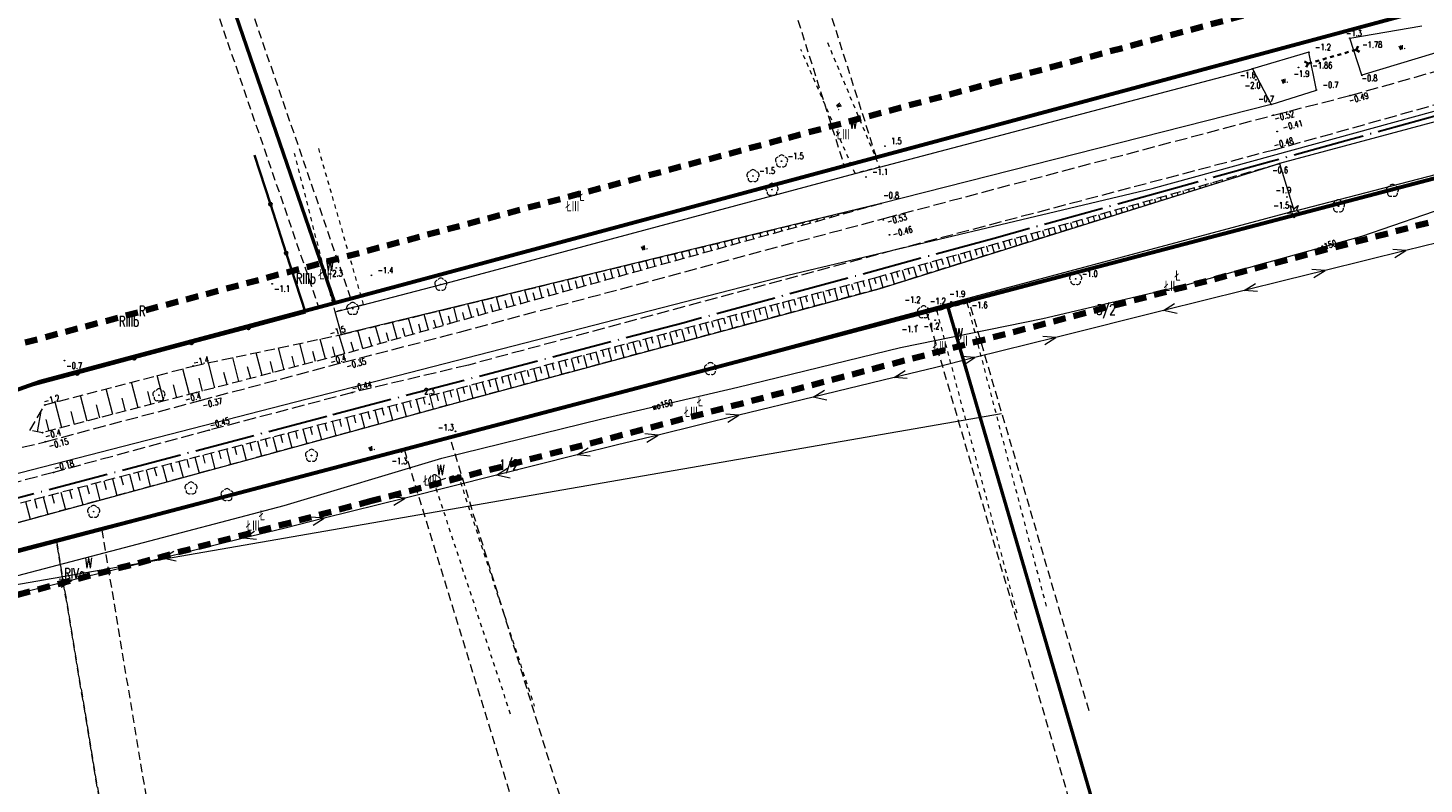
# Model space of a CAD drawing. Header units: metres. Extents: x 7389918 to 7395901, y 5992959 to 5996029.
# Tile 62 of 66: x 7395647 to 7395814, y 5994724 to 5994815. Entities that reach past the tile are written whole.
import ezdxf
from ezdxf.enums import TextEntityAlignment as Align

# ---------------------------------------------------------------- set-up
doc = ezdxf.new("R2010")
doc.units = ezdxf.units.M
doc.header["$MEASUREMENT"] = 0
for name, pattern in [('1', [0]), ('2', [1.5, 1, -0.5]), ('2_1', [0]), ('2_OTKJ', [2, 1.5, -0.5]), ('2_OTKR', [0]), ('2_OTRK', [1.75, 1.25, -0.5]), ('2_OTRKG', [1.75, 1.25, -0.5]), ('2_OTWM', [1, 0.5, -0.5]), ('4', [2.5, 1.5, -1]), ('4_SUEP_A', [0]), ('4_SUTP_A', [0]), ('4_SUWP', [0]), ('ACAD_ISO04W100', [30, 24, -3, 0, -3])]:
    doc.linetypes.add(name, pattern=pattern)
doc.layers.get('0').update_dxf_attribs({"color": 250, "linetype": 'CONTINUOUS', "lineweight": 100})
for name, color, linetype, lineweight in [('# Orlen Projekt - granice nieustalone do ustalenia', 6, 'CONTINUOUS', 100), ('# projektowana LNSN', 10, 'CONTINUOUS', 30), ('Dzialki', 7, '1', 18), ('GRANICE_ZLE_L_0', 2, '1', 50), ('Numery_dzialek', 7, 'CONTINUOUS', 13), ('OTK_E_T_4', 7, 'CONTINUOUS', 0), ('OTK_L_0', 7, '2_OTKJ', 18), ('OTK_L_5', 7, 'CONTINUOUS', 18), ('OTK_L_8', 7, 'CONTINUOUS', 35), ('OTO_L_0', 7, 'CONTINUOUS', 35), ('OTR_L_1', 7, '2_OTRK', 18), ('OTR_T_0', 7, 'CONTINUOUS', 18), ('OTR_T_1', 7, 'CONTINUOUS', 18), ('OTW_E_T_2', 7, 'CONTINUOUS', 0), ('OTW_L_3', 7, 'CONTINUOUS', 18), ('SUEP_L_0', 1, '4_SUEP_A', 18), ('SUWP_E_T_0', 5, 'CONTINUOUS', 0), ('SUWP_L_0', 5, '4_SUWP', 18)]:
    doc.layers.add(name, color=color, linetype=linetype, lineweight=lineweight)
for name, color, linetype, lineweight, true_color in [('Kontury', 7, '2', 18, 0x008000), ('Numery_konturow', 7, 'CONTINUOUS', 13, 0x008000), ('Numery_uzytkow', 7, 'CONTINUOUS', 13, 0x008000), ('OTZ_T_0', 7, 'CONTINUOUS', 18, 0x008000), ('OTZ_T_1', 7, 'CONTINUOUS', 18, 0x008000), ('SUTP_L_0', 7, '4_SUTP_A', 18, 0xff9100), ('Uzytki', 7, '2', 18, 0x008000), ('ZAKRES_L_0', 7, '4', 100, 0x008080)]:
    doc.layers.add(name, color=color, linetype=linetype, lineweight=lineweight, true_color=true_color)
doc.styles.get("Standard").update_dxf_attribs({"font": 'Simplex.SHX', "width": 0.75})

# ---------------------------------------------------------------- blocks, each defined once
blk = doc.blocks.new('2_OTRN')
at = {"linetype": 'Continuous'}
blk.add_circle((0, 0), 0.045, dxfattribs=at)
blk = doc.blocks.new('2_OTRS')
at = {"linetype": 'Continuous'}
blk.add_circle((0, 0), 0.045, dxfattribs=at)
blk = doc.blocks.new('2_OTZL')
at = {"linetype": 'Continuous'}
blk.add_circle((0, 0), 0.045, dxfattribs=at)
for centre, start, end in [((-0.36, 0.12), 102.1445, 221.86), ((0, 0.38), 30.1401, 149.8599), ((0.36, 0.12), 318.14, 77.8555), ((-0.22, -0.3), 174.1482, 293.8542), ((0.22, -0.3), 246.1458, 5.8518)]:
    blk.add_arc(centre, 0.375, start, end, dxfattribs=at)
blk = doc.blocks.new('2_OTZG')
at = {"linetype": 'Continuous'}
for p, q in [((-0.78225, -0.26495), (-0.3012, 0.09375)), ((-0.3012, 0.09375), (-0.4937, 0.6621)), ((-0.4937, 0.6621), (-0.0039, 0.31545)), ((-0.0039, 0.31545), (0.4771, 0.67415)), ((0.4771, 0.67415), (0.2988, 0.1012)), ((0.2988, 0.1012), (0.7886, -0.24545)), ((-0.18225, -0.2575), (-0.78225, -0.26495)), ((0.01025, -0.82585), (-0.18225, -0.2575)), ((0.1886, -0.2529), (0.01025, -0.82585)), ((0.7886, -0.24545), (0.1886, -0.2529))]:
    blk.add_line(p, q, dxfattribs=at)
blk.add_circle((0, 0), 0.045, dxfattribs=at)

msp = doc.modelspace()

# ---------------------------------------------------------------- linework, layer by layer
at = {"layer": '# Orlen Projekt - granice nieustalone do ustalenia', "linetype": '1', "lineweight": 60}
for p, q in [((7395683.4, 5994781.82), (7395813.81, 5994816.88)), ((7395756.99, 5994781.42), (7395819.51, 5994797.88)), ((7395648.04, 5994772.37), (7395683.4, 5994781.82)), ((7395576.56, 5994733.88), (7395756.99, 5994781.42)), ((7395635.61, 5994768.02), (7395648.04, 5994772.37))]:
    msp.add_line(p, q, dxfattribs=at)
at = {"layer": '# projektowana LNSN', "linetype": 'ACAD_ISO04W100', "ltscale": 0.3}
msp.add_lwpolyline([(7395815.63, 5994804.3), (7395805.51, 5994801.48), (7395795.82, 5994798.79), (7395784.34, 5994795.6), (7395762.57, 5994789.56), (7395725.36, 5994779.43), (7395682.47, 5994768.18), (7395643.97, 5994758)], dxfattribs=at)
at = {"layer": 'Dzialki'}
for p, q in [((7395683.4, 5994781.82), (7395666.45, 5994831.17)), ((7395813.81, 5994816.88), (7395683.4, 5994781.82)), ((7395756.99, 5994781.42), (7395819.51, 5994797.88)), ((7395683.4, 5994781.82), (7395648.04, 5994772.37)), ((7395576.56, 5994733.88), (7395756.99, 5994781.42)), ((7395822.39, 5994557.81), (7395756.99, 5994781.42)), ((7395648.04, 5994772.37), (7395635.61, 5994768.02))]:
    msp.add_line(p, q, dxfattribs=at)
at = {"layer": 'GRANICE_ZLE_L_0'}
for p, q in [((7395683.4, 5994781.82), (7395666.45, 5994831.17)), ((7395756.99, 5994781.42), (7395822.39, 5994557.81))]:
    msp.add_line(p, q, dxfattribs=at)
at = {"layer": 'Kontury'}
for p, q in [((7395748.43, 5994799.3), (7395716.93, 5994898.45)), ((7395713.12, 5994897.25), (7395744.57, 5994798.26)), ((7395685.34, 5994782.34), (7395667.72, 5994833.63)), ((7395666.45, 5994831.17), (7395683.4, 5994781.82)), ((7395665.18, 5994828.72), (7395681.47, 5994781.3)), ((7395813.81, 5994816.88), (7395748.43, 5994799.3)), ((7395747.79, 5994799.13), (7395744.57, 5994798.26)), ((7395748.43, 5994799.3), (7395747.79, 5994799.13)), ((7395744.57, 5994798.26), (7395685.34, 5994782.34)), ((7395759.56, 5994782.07), (7395819.51, 5994797.88)), ((7395683.4, 5994781.82), (7395681.47, 5994781.3)), ((7395685.34, 5994782.34), (7395683.4, 5994781.82)), ((7395756.99, 5994781.42), (7395759.56, 5994782.07)), ((7395773.96, 5994732.83), (7395759.56, 5994782.07)), ((7395681.47, 5994781.3), (7395648.04, 5994772.37)), ((7395697.23, 5994765.67), (7395754.43, 5994780.75)), ((7395754.43, 5994780.75), (7395756.99, 5994781.42)), ((7395754.43, 5994780.75), (7395783.76, 5994680.48)), ((7395756.99, 5994781.42), (7395786.27, 5994681.31)), ((7395648.04, 5994772.37), (7395642.77, 5994770.53)), ((7395691.74, 5994764.23), (7395697.23, 5994765.67)), ((7395728.92, 5994662.32), (7395697.23, 5994765.67)), ((7395655.46, 5994754.67), (7395691.74, 5994764.23)), ((7395691.74, 5994764.23), (7395723.53, 5994660.53)), ((7395650, 5994753.23), (7395655.46, 5994754.67)), ((7395673.79, 5994644.05), (7395655.46, 5994754.67)), ((7395576.56, 5994733.88), (7395650, 5994753.23)), ((7395668.39, 5994642.26), (7395650, 5994753.23))]:
    msp.add_line(p, q, dxfattribs=at)
at = {"layer": 'OTK_L_0', "linetype": '2_OTKJ'}
for p, q in [((7395805.31, 5994806.72), (7395819.13, 5994810.63)), ((7395826.29, 5994808.6), (7395796.29, 5994800.21)), ((7395796.09, 5994804.36), (7395805.31, 5994806.72)), ((7395749.49, 5994792), (7395796.09, 5994804.36)), ((7395796.29, 5994800.21), (7395750.54, 5994788.14)), ((7395698.39, 5994778.3), (7395749.49, 5994792)), ((7395750.54, 5994788.14), (7395699.46, 5994774.35)), ((7395684.46, 5994774.68), (7395698.39, 5994778.3)), ((7395667.24, 5994770.09), (7395684.46, 5994774.68)), ((7395699.46, 5994774.35), (7395685.52, 5994771.04)), ((7395648.66, 5994765.14), (7395667.24, 5994770.09)), ((7395685.52, 5994771.04), (7395668.33, 5994766.52)), ((7395645.89, 5994764.47), (7395648.66, 5994765.14)), ((7395668.33, 5994766.52), (7395649.64, 5994761.45)), ((7395649.64, 5994761.45), (7395623.58, 5994754.47))]:
    msp.add_line(p, q, dxfattribs=at)
at = {"layer": 'OTK_L_5', "linetype": '2_OTKR'}
for p, q in [((7395805.28, 5994813.6), (7395813.9, 5994815.08)), ((7395806.73, 5994809.15), (7395805.28, 5994813.6)), ((7395817.72, 5994812.5), (7395806.73, 5994809.15)), ((7395800.35, 5994811.91), (7395793.57, 5994809.94)), ((7395801.26, 5994807.38), (7395800.35, 5994811.91)), ((7395748.81, 5994798.13), (7395793.57, 5994809.94)), ((7395793.57, 5994809.94), (7395795.82, 5994805.63)), ((7395795.82, 5994805.63), (7395801.26, 5994807.38)), ((7395795.82, 5994805.63), (7395748.99, 5994793.74)), ((7395819.56, 5994804.65), (7395796.82, 5994798.54)), ((7395798.58, 5994792.82), (7395822.74, 5994799.08)), ((7395696.8, 5994784.19), (7395745.89, 5994797.35)), ((7395745.89, 5994797.35), (7395747.9, 5994797.89)), ((7395747.9, 5994797.89), (7395748.81, 5994798.13)), ((7395748.78, 5994783.52), (7395796.82, 5994798.54)), ((7395796.82, 5994798.54), (7395798.58, 5994792.82)), ((7395748.99, 5994793.74), (7395684.22, 5994778.01)), ((7395798.58, 5994792.82), (7395749.8, 5994779.76)), ((7395686.83, 5994781.59), (7395696.8, 5994784.19)), ((7395700.5, 5994770.48), (7395748.78, 5994783.52)), ((7395683.47, 5994780.74), (7395685.18, 5994781.16)), ((7395684.22, 5994778.01), (7395683.47, 5994780.74)), ((7395685.18, 5994781.16), (7395686.83, 5994781.59)), ((7395749.8, 5994779.76), (7395701.52, 5994766.72)), ((7395639.52, 5994753.82), (7395700.5, 5994770.48)), ((7395701.52, 5994766.72), (7395640.29, 5994750.92))]:
    msp.add_line(p, q, dxfattribs=at)
at = {"layer": 'OTK_L_8', "linetype": '2_OTKJ'}
for p, q in [((7395805.54, 5994812.08), (7395806.02, 5994812.22)), ((7395806.02, 5994812.22), (7395806.26, 5994812.65)), ((7395806.02, 5994812.22), (7395806.45, 5994811.98)), ((7395799.85, 5994810.79), (7395800.28, 5994810.55)), ((7395800.05, 5994810.11), (7395800.28, 5994810.55)), ((7395800.28, 5994810.55), (7395800.72, 5994810.68)), ((7395801.16, 5994810.8), (7395801.6, 5994810.93)), ((7395802.03, 5994811.06), (7395802.47, 5994811.19)), ((7395802.91, 5994811.31), (7395803.35, 5994811.44)), ((7395803.79, 5994811.57), (7395804.22, 5994811.7)), ((7395804.66, 5994811.82), (7395805.1, 5994811.95))]:
    msp.add_line(p, q, dxfattribs=at)
at = {"layer": 'OTO_L_0'}
for p, q in [((7395675.69, 5994793.67), (7395673.78, 5994799.56)), ((7395677.59, 5994787.79), (7395675.69, 5994793.67)), ((7395679.9, 5994780.65), (7395677.59, 5994787.79)), ((7395673.05, 5994778.82), (7395679.9, 5994780.65)), ((7395666.19, 5994777), (7395673.05, 5994778.82)), ((7395659.34, 5994775.17), (7395666.19, 5994777)), ((7395652.49, 5994773.35), (7395659.34, 5994775.17)), ((7395645.24, 5994771.42), (7395652.49, 5994773.35))]:
    msp.add_line(p, q, dxfattribs=at)
for centre in [(7395675.69, 5994793.67), (7395677.59, 5994787.79), (7395673.05, 5994778.82), (7395666.19, 5994777), (7395659.34, 5994775.17), (7395652.49, 5994773.35)]:
    msp.add_circle(centre, 0.17, dxfattribs=at)
at = {"layer": 'OTR_L_1', "linetype": '2_OTRKG'}
for p, q in [((7395748.41, 5994784.87), (7395796.82, 5994798.54)), ((7395748.99, 5994793.74), (7395698.05, 5994779.56)), ((7395700.08, 5994772.03), (7395748.41, 5994784.87)), ((7395698.05, 5994779.56), (7395684.15, 5994775.56)), ((7395684.15, 5994775.56), (7395666.82, 5994771.04)), ((7395638.92, 5994756.04), (7395700.08, 5994772.03)), ((7395666.82, 5994771.04), (7395648.33, 5994766.22)), ((7395648.33, 5994766.22), (7395646.78, 5994766.5))]:
    msp.add_line(p, q, dxfattribs=at)
at = {"layer": 'OTR_L_1', "linetype": '2_OTRK'}
for p, q in [((7395796.82, 5994798.54), (7395748.78, 5994783.52)), ((7395684.22, 5994778.01), (7395748.99, 5994793.74)), ((7395748.78, 5994783.52), (7395700.5, 5994770.48)), ((7395666.42, 5994774.23), (7395684.22, 5994778.01)), ((7395648.61, 5994769.55), (7395666.42, 5994774.23)), ((7395700.5, 5994770.48), (7395639.52, 5994753.82)), ((7395646.78, 5994766.5), (7395648.61, 5994769.55))]:
    msp.add_line(p, q, dxfattribs=at)
at = {"layer": 'OTR_L_1', "linetype": '2_1'}
for p, q in [((7395791.27, 5994796.98), (7395791.32, 5994796.82)), ((7395791.95, 5994797.17), (7395791.99, 5994797.03)), ((7395792.62, 5994797.36), (7395792.65, 5994797.24)), ((7395793.29, 5994797.55), (7395793.32, 5994797.45)), ((7395793.97, 5994797.74), (7395793.99, 5994797.66)), ((7395794.64, 5994797.93), (7395794.66, 5994797.87)), ((7395795.32, 5994798.12), (7395795.33, 5994798.08)), ((7395795.99, 5994798.31), (7395796, 5994798.28)), ((7395796.66, 5994798.5), (7395796.66, 5994798.49)), ((7395785.21, 5994795.26), (7395785.3, 5994794.94)), ((7395785.89, 5994795.45), (7395785.97, 5994795.15)), ((7395786.56, 5994795.64), (7395786.64, 5994795.36)), ((7395787.23, 5994795.83), (7395787.31, 5994795.57)), ((7395787.91, 5994796.03), (7395787.98, 5994795.78)), ((7395788.58, 5994796.22), (7395788.64, 5994795.99)), ((7395789.25, 5994796.41), (7395789.31, 5994796.19)), ((7395789.93, 5994796.6), (7395789.98, 5994796.4)), ((7395790.6, 5994796.79), (7395790.65, 5994796.61)), ((7395779.82, 5994793.74), (7395779.96, 5994793.27)), ((7395780.5, 5994793.93), (7395780.63, 5994793.48)), ((7395781.17, 5994794.12), (7395781.29, 5994793.69)), ((7395781.84, 5994794.31), (7395781.96, 5994793.9)), ((7395782.52, 5994794.5), (7395782.63, 5994794.11)), ((7395783.19, 5994794.69), (7395783.3, 5994794.31)), ((7395783.86, 5994794.88), (7395783.97, 5994794.52)), ((7395784.54, 5994795.07), (7395784.63, 5994794.73)), ((7395742.21, 5994791.85), (7395742.15, 5994792.08)), ((7395743.06, 5994792.09), (7395743, 5994792.29)), ((7395743.91, 5994792.32), (7395743.86, 5994792.49)), ((7395744.75, 5994792.56), (7395744.71, 5994792.7)), ((7395745.6, 5994792.8), (7395745.57, 5994792.91)), ((7395746.45, 5994793.03), (7395746.42, 5994793.12)), ((7395747.3, 5994793.27), (7395747.28, 5994793.32)), ((7395748.14, 5994793.5), (7395748.13, 5994793.53)), ((7395773.76, 5994792.03), (7395773.94, 5994791.39)), ((7395774.44, 5994792.22), (7395774.61, 5994791.6)), ((7395775.11, 5994792.41), (7395775.28, 5994791.81)), ((7395775.78, 5994792.6), (7395775.95, 5994792.02)), ((7395776.46, 5994792.79), (7395776.62, 5994792.23)), ((7395777.13, 5994792.98), (7395777.28, 5994792.43)), ((7395777.8, 5994793.17), (7395777.95, 5994792.64)), ((7395778.48, 5994793.36), (7395778.62, 5994792.85)), ((7395779.15, 5994793.55), (7395779.29, 5994793.06)), ((7395734.59, 5994789.73), (7395734.45, 5994790.21)), ((7395735.43, 5994789.97), (7395735.31, 5994790.42)), ((7395736.28, 5994790.2), (7395736.16, 5994790.63)), ((7395737.13, 5994790.44), (7395737.02, 5994790.83)), ((7395737.98, 5994790.67), (7395737.87, 5994791.04)), ((7395738.82, 5994790.91), (7395738.73, 5994791.25)), ((7395739.67, 5994791.15), (7395739.58, 5994791.46)), ((7395740.52, 5994791.38), (7395740.44, 5994791.66)), ((7395741.36, 5994791.62), (7395741.29, 5994791.87)), ((7395767.7, 5994790.32), (7395767.93, 5994789.51)), ((7395768.37, 5994790.51), (7395768.56, 5994789.84)), ((7395769.05, 5994790.7), (7395769.27, 5994789.93)), ((7395769.72, 5994790.89), (7395769.91, 5994790.22)), ((7395770.39, 5994791.08), (7395770.6, 5994790.34)), ((7395771.07, 5994791.27), (7395771.26, 5994790.6)), ((7395771.74, 5994791.46), (7395771.94, 5994790.76)), ((7395772.41, 5994791.65), (7395772.6, 5994790.98)), ((7395773.09, 5994791.84), (7395773.27, 5994791.18)), ((7395727.81, 5994787.84), (7395727.61, 5994788.55)), ((7395728.66, 5994788.08), (7395728.47, 5994788.76)), ((7395729.5, 5994788.32), (7395729.32, 5994788.96)), ((7395730.35, 5994788.55), (7395730.18, 5994789.17)), ((7395731.2, 5994788.79), (7395731.03, 5994789.38)), ((7395732.05, 5994789.02), (7395731.89, 5994789.59)), ((7395732.89, 5994789.26), (7395732.74, 5994789.79)), ((7395733.74, 5994789.49), (7395733.6, 5994790)), ((7395761.64, 5994788.61), (7395761.83, 5994787.93)), ((7395762.31, 5994788.8), (7395762.58, 5994787.84)), ((7395762.99, 5994788.99), (7395763.18, 5994788.31)), ((7395763.66, 5994789.18), (7395763.92, 5994788.26)), ((7395764.33, 5994789.37), (7395764.52, 5994788.69)), ((7395765.01, 5994789.56), (7395765.26, 5994788.67)), ((7395765.68, 5994789.75), (7395765.87, 5994789.07)), ((7395766.35, 5994789.94), (7395766.59, 5994789.09)), ((7395767.03, 5994790.13), (7395767.22, 5994789.46)), ((7395721.88, 5994786.19), (7395721.63, 5994787.09)), ((7395722.73, 5994786.43), (7395722.49, 5994787.28)), ((7395723.57, 5994786.66), (7395723.34, 5994787.51)), ((7395724.42, 5994786.9), (7395724.19, 5994787.72)), ((7395725.27, 5994787.14), (7395725.05, 5994787.93)), ((7395726.11, 5994787.37), (7395725.9, 5994788.13)), ((7395726.96, 5994787.61), (7395726.76, 5994788.34)), ((7395755.58, 5994786.9), (7395755.9, 5994785.75)), ((7395756.25, 5994787.09), (7395756.44, 5994786.41)), ((7395756.92, 5994787.28), (7395757.24, 5994786.17)), ((7395757.6, 5994787.47), (7395757.79, 5994786.79)), ((7395758.27, 5994787.66), (7395758.57, 5994786.58)), ((7395758.94, 5994787.85), (7395759.13, 5994787.17)), ((7395759.62, 5994788.04), (7395759.91, 5994787)), ((7395760.29, 5994788.23), (7395760.48, 5994787.55)), ((7395760.96, 5994788.42), (7395761.25, 5994787.42)), ((7395715.1, 5994784.31), (7395714.79, 5994785.43)), ((7395715.95, 5994784.54), (7395715.71, 5994785.39)), ((7395716.8, 5994784.78), (7395716.5, 5994785.85)), ((7395717.64, 5994785.01), (7395717.41, 5994785.86)), ((7395718.49, 5994785.25), (7395718.21, 5994786.26)), ((7395719.34, 5994785.49), (7395719.1, 5994786.33)), ((7395720.18, 5994785.72), (7395719.92, 5994786.68)), ((7395721.03, 5994785.96), (7395720.8, 5994786.8)), ((7395749.51, 5994785.18), (7395749.7, 5994784.51)), ((7395750.19, 5994785.37), (7395750.55, 5994784.08)), ((7395750.86, 5994785.56), (7395751.05, 5994784.89)), ((7395751.53, 5994785.75), (7395751.89, 5994784.49)), ((7395752.21, 5994785.94), (7395752.4, 5994785.27)), ((7395752.88, 5994786.13), (7395753.23, 5994784.91)), ((7395753.56, 5994786.32), (7395753.75, 5994785.65)), ((7395754.23, 5994786.52), (7395754.56, 5994785.33)), ((7395754.9, 5994786.71), (7395755.09, 5994786.03)), ((7395708.32, 5994782.42), (7395707.95, 5994783.77)), ((7395709.17, 5994782.66), (7395708.93, 5994783.5)), ((7395710.02, 5994782.89), (7395709.66, 5994784.19)), ((7395710.86, 5994783.13), (7395710.63, 5994783.97)), ((7395711.71, 5994783.36), (7395711.37, 5994784.6)), ((7395712.56, 5994783.6), (7395712.32, 5994784.45)), ((7395713.41, 5994783.83), (7395713.08, 5994785.02)), ((7395714.25, 5994784.07), (7395714.02, 5994784.92)), ((7395743.39, 5994783.54), (7395743.75, 5994782.16)), ((7395744.07, 5994783.72), (7395744.26, 5994783.03)), ((7395744.76, 5994783.9), (7395745.12, 5994782.53)), ((7395745.44, 5994784.08), (7395745.63, 5994783.4)), ((7395746.13, 5994784.27), (7395746.49, 5994782.9)), ((7395746.81, 5994784.45), (7395746.99, 5994783.77)), ((7395747.49, 5994784.63), (7395747.85, 5994783.27)), ((7395748.17, 5994784.81), (7395748.35, 5994784.13)), ((7395748.84, 5994784.99), (7395749.22, 5994783.66)), ((7395701.55, 5994780.53), (7395701.11, 5994782.11)), ((7395703.24, 5994781), (7395702.82, 5994782.53)), ((7395704.09, 5994781.24), (7395703.85, 5994782.09)), ((7395704.93, 5994781.48), (7395704.53, 5994782.94)), ((7395705.78, 5994781.71), (7395705.55, 5994782.56)), ((7395706.63, 5994781.95), (7395706.24, 5994783.36)), ((7395707.48, 5994782.18), (7395707.24, 5994783.03)), ((7395737.15, 5994781.88), (7395737.33, 5994781.18)), ((7395737.85, 5994782.06), (7395738.22, 5994780.67)), ((7395738.54, 5994782.25), (7395738.73, 5994781.55)), ((7395739.24, 5994782.44), (7395739.61, 5994781.05)), ((7395739.93, 5994782.62), (7395740.12, 5994781.93)), ((7395740.63, 5994782.8), (7395741, 5994781.42)), ((7395741.32, 5994782.99), (7395741.5, 5994782.3)), ((7395742.01, 5994783.17), (7395742.38, 5994781.79)), ((7395742.7, 5994783.35), (7395742.88, 5994782.67)), ((7395694.67, 5994778.59), (7395694.15, 5994780.42)), ((7395696.45, 5994779.1), (7395695.94, 5994780.86)), ((7395697.31, 5994779.35), (7395697.06, 5994780.21)), ((7395698.16, 5994779.59), (7395697.69, 5994781.28)), ((7395699, 5994779.83), (7395698.77, 5994780.67)), ((7395699.85, 5994780.06), (7395699.4, 5994781.7)), ((7395700.7, 5994780.3), (7395700.46, 5994781.14)), ((7395702.39, 5994780.77), (7395702.16, 5994781.62)), ((7395730.79, 5994780.19), (7395731.17, 5994778.77)), ((7395731.5, 5994780.38), (7395731.69, 5994779.67)), ((7395732.21, 5994780.57), (7395732.59, 5994779.15)), ((7395732.92, 5994780.76), (7395733.11, 5994780.05)), ((7395733.63, 5994780.94), (7395734.01, 5994779.53)), ((7395734.34, 5994781.13), (7395734.52, 5994780.43)), ((7395735.04, 5994781.32), (7395735.41, 5994779.91)), ((7395735.74, 5994781.51), (7395735.93, 5994780.8)), ((7395736.45, 5994781.69), (7395736.82, 5994780.29)), ((7395686.78, 5994776.32), (7395686.16, 5994778.48)), ((7395688.88, 5994776.92), (7395688.28, 5994779)), ((7395690.89, 5994777.5), (7395690.32, 5994779.49)), ((7395691.87, 5994777.78), (7395691.59, 5994778.76)), ((7395692.82, 5994778.06), (7395692.27, 5994779.97)), ((7395693.76, 5994778.32), (7395693.49, 5994779.26)), ((7395695.57, 5994778.85), (7395695.31, 5994779.74)), ((7395724.32, 5994778.47), (7395724.51, 5994777.75)), ((7395725.05, 5994778.66), (7395725.43, 5994777.22)), ((7395725.77, 5994778.86), (7395725.96, 5994778.13)), ((7395726.49, 5994779.05), (7395726.87, 5994777.61)), ((7395727.21, 5994779.24), (7395727.4, 5994778.52)), ((7395727.93, 5994779.43), (7395728.31, 5994777.99)), ((7395728.65, 5994779.62), (7395728.84, 5994778.9)), ((7395729.36, 5994779.81), (7395729.74, 5994778.38)), ((7395730.08, 5994780), (7395730.27, 5994779.29)), ((7395679.87, 5994774.44), (7395679.22, 5994776.95)), ((7395682.29, 5994775.08), (7395681.67, 5994777.47)), ((7395684.6, 5994775.69), (7395683.95, 5994777.95)), ((7395685.7, 5994776.01), (7395685.38, 5994777.11)), ((7395687.84, 5994776.62), (7395687.54, 5994777.68)), ((7395689.9, 5994777.21), (7395689.6, 5994778.23)), ((7395718.47, 5994776.92), (7395718.67, 5994776.18)), ((7395719.21, 5994777.11), (7395719.6, 5994775.64)), ((7395719.94, 5994777.31), (7395720.14, 5994776.57)), ((7395720.68, 5994777.5), (7395721.07, 5994776.04)), ((7395721.41, 5994777.7), (7395721.6, 5994776.97)), ((7395722.14, 5994777.89), (7395722.53, 5994776.43)), ((7395722.87, 5994778.08), (7395723.06, 5994777.36)), ((7395723.6, 5994778.28), (7395723.98, 5994776.83)), ((7395671.91, 5994772.37), (7395671.17, 5994775.24)), ((7395674.69, 5994773.09), (7395673.97, 5994775.83)), ((7395677.34, 5994773.78), (7395676.65, 5994776.4)), ((7395678.62, 5994774.12), (7395678.28, 5994775.4)), ((7395681.09, 5994774.76), (7395680.78, 5994775.99)), ((7395683.46, 5994775.38), (7395683.16, 5994776.55)), ((7395711.78, 5994775.14), (7395712.18, 5994773.64)), ((7395712.53, 5994775.34), (7395712.73, 5994774.59)), ((7395713.28, 5994775.53), (7395713.67, 5994774.04)), ((7395714.02, 5994775.73), (7395714.22, 5994774.99)), ((7395714.77, 5994775.93), (7395715.16, 5994774.44)), ((7395715.51, 5994776.13), (7395715.71, 5994775.39)), ((7395716.25, 5994776.33), (7395716.65, 5994774.84)), ((7395716.99, 5994776.52), (7395717.19, 5994775.78)), ((7395717.73, 5994776.72), (7395718.13, 5994775.24)), ((7395665.98, 5994770.82), (7395665.17, 5994773.9)), ((7395669.01, 5994771.61), (7395668.23, 5994774.61)), ((7395670.48, 5994771.99), (7395670.1, 5994773.46)), ((7395673.32, 5994772.73), (7395672.95, 5994774.14)), ((7395676.03, 5994773.44), (7395675.68, 5994774.78)), ((7395705.72, 5994773.53), (7395706.13, 5994772)), ((7395706.49, 5994773.73), (7395706.69, 5994772.97)), ((7395707.25, 5994773.93), (7395707.65, 5994772.42)), ((7395708.01, 5994774.13), (7395708.21, 5994773.38)), ((7395708.76, 5994774.34), (7395709.16, 5994772.82)), ((7395709.52, 5994774.54), (7395709.72, 5994773.78)), ((7395710.27, 5994774.74), (7395710.67, 5994773.23)), ((7395711.03, 5994774.94), (7395711.23, 5994774.19)), ((7395659.82, 5994769.22), (7395659.02, 5994772.29)), ((7395662.9, 5994770.02), (7395662.09, 5994773.09)), ((7395664.43, 5994770.42), (7395664.03, 5994771.96)), ((7395667.51, 5994771.22), (7395667.11, 5994772.76)), ((7395699.57, 5994771.9), (7395699.98, 5994770.34)), ((7395700.35, 5994772.1), (7395700.55, 5994771.33)), ((7395701.12, 5994772.3), (7395701.53, 5994770.76)), ((7395701.89, 5994772.51), (7395702.1, 5994771.74)), ((7395702.66, 5994772.71), (7395703.07, 5994771.18)), ((7395703.43, 5994772.92), (7395703.63, 5994772.15)), ((7395704.2, 5994773.12), (7395704.6, 5994771.59)), ((7395704.96, 5994773.33), (7395705.16, 5994772.56)), ((7395653.69, 5994767.62), (7395652.89, 5994770.68)), ((7395656.75, 5994768.42), (7395655.95, 5994771.48)), ((7395658.29, 5994768.82), (7395657.89, 5994770.35)), ((7395661.36, 5994769.62), (7395660.96, 5994771.15)), ((7395693.2, 5994770.23), (7395693.62, 5994768.61)), ((7395694.01, 5994770.44), (7395694.22, 5994769.63)), ((7395694.82, 5994770.65), (7395695.24, 5994769.05)), ((7395695.62, 5994770.86), (7395695.83, 5994770.06)), ((7395696.42, 5994771.07), (7395696.84, 5994769.48)), ((7395697.22, 5994771.28), (7395697.42, 5994770.49)), ((7395698.01, 5994771.49), (7395698.42, 5994769.91)), ((7395698.79, 5994771.69), (7395698.99, 5994770.91)), ((7395647.72, 5994766.33), (7395648.17, 5994768.81)), ((7395650.63, 5994766.82), (7395649.84, 5994769.87)), ((7395652.16, 5994767.22), (7395651.76, 5994768.75)), ((7395655.22, 5994768.02), (7395654.82, 5994769.55)), ((7395686.54, 5994768.49), (7395686.98, 5994766.79)), ((7395687.39, 5994768.71), (7395687.61, 5994767.87)), ((7395688.23, 5994768.93), (7395688.67, 5994767.25)), ((7395689.07, 5994769.15), (7395689.29, 5994768.31)), ((7395689.91, 5994769.37), (7395690.34, 5994767.71)), ((7395690.74, 5994769.59), (7395690.95, 5994768.76)), ((7395691.56, 5994769.8), (7395691.99, 5994768.16)), ((7395692.38, 5994770.02), (7395692.6, 5994769.2)), ((7395649.11, 5994766.42), (7395648.75, 5994767.8)), ((7395680.46, 5994766.9), (7395680.69, 5994766.02)), ((7395681.34, 5994767.13), (7395681.8, 5994765.37)), ((7395682.22, 5994767.36), (7395682.45, 5994766.49)), ((7395683.09, 5994767.59), (7395683.55, 5994765.85)), ((7395683.96, 5994767.81), (7395684.19, 5994766.95)), ((7395684.82, 5994768.04), (7395685.27, 5994766.32)), ((7395685.68, 5994768.26), (7395685.91, 5994767.41)), ((7395674.14, 5994765.25), (7395674.62, 5994763.41)), ((7395675.06, 5994765.49), (7395675.3, 5994764.57)), ((7395675.97, 5994765.73), (7395676.45, 5994763.91)), ((7395676.88, 5994765.96), (7395677.12, 5994765.06)), ((7395677.78, 5994766.2), (7395678.25, 5994764.4)), ((7395678.68, 5994766.43), (7395678.91, 5994765.54)), ((7395679.57, 5994766.67), (7395680.04, 5994764.89)), ((7395667.57, 5994763.53), (7395667.82, 5994762.58)), ((7395668.53, 5994763.78), (7395669.02, 5994761.88)), ((7395669.48, 5994764.03), (7395669.72, 5994763.08)), ((7395670.42, 5994764.27), (7395670.91, 5994762.4)), ((7395671.36, 5994764.52), (7395671.6, 5994763.59)), ((7395672.29, 5994764.76), (7395672.78, 5994762.91)), ((7395673.22, 5994765.01), (7395673.46, 5994764.08)), ((7395660.75, 5994761.75), (7395661.26, 5994759.76)), ((7395661.74, 5994762), (7395662, 5994761.02)), ((7395662.72, 5994762.26), (7395663.24, 5994760.3)), ((7395663.7, 5994762.52), (7395663.96, 5994761.54)), ((7395664.68, 5994762.77), (7395665.19, 5994760.83)), ((7395665.65, 5994763.03), (7395665.9, 5994762.06)), ((7395666.61, 5994763.28), (7395667.12, 5994761.36)), ((7395654.68, 5994760.16), (7395655.21, 5994758.11)), ((7395655.7, 5994760.43), (7395655.97, 5994759.41)), ((7395656.72, 5994760.69), (7395657.25, 5994758.67)), ((7395657.74, 5994760.96), (7395658, 5994759.95)), ((7395658.75, 5994761.22), (7395659.27, 5994759.22)), ((7395659.75, 5994761.48), (7395660.01, 5994760.49)), ((7395648.4, 5994758.52), (7395648.96, 5994756.4)), ((7395649.46, 5994758.8), (7395649.74, 5994757.74)), ((7395650.52, 5994759.07), (7395651.07, 5994756.97)), ((7395651.57, 5994759.35), (7395651.84, 5994758.3)), ((7395652.61, 5994759.62), (7395653.15, 5994757.54)), ((7395653.65, 5994759.89), (7395653.92, 5994758.86)), ((7395646.27, 5994757.96), (7395646.83, 5994755.82)), ((7395647.34, 5994758.24), (7395647.62, 5994757.17))]:
    msp.add_line(p, q, dxfattribs=at)
msp.add_point((7395748.99, 5994793.74), dxfattribs=at)
at = {"layer": 'OTW_L_3', "linetype": '2_OTWM'}
for p, q in [((7395745.89, 5994797.35), (7395739.37, 5994812.23)), ((7395742.56, 5994813.08), (7395748.81, 5994798.13)), ((7395681.44, 5994800.37), (7395686.83, 5994781.59)), ((7395682.88, 5994782.89), (7395678.59, 5994799.76)), ((7395747.9, 5994797.89), (7395745.89, 5994797.35)), ((7395748.81, 5994798.13), (7395747.9, 5994797.89)), ((7395683.47, 5994780.74), (7395682.88, 5994782.89)), ((7395685.18, 5994781.16), (7395683.47, 5994780.74)), ((7395686.83, 5994781.59), (7395685.18, 5994781.16)), ((7395759.36, 5994781.78), (7395755.68, 5994780.82)), ((7395755.68, 5994780.82), (7395765.28, 5994744.56)), ((7395768.85, 5994745.37), (7395759.36, 5994781.78)), ((7395695.33, 5994760.3), (7395698.18, 5994761.24)), ((7395704.51, 5994732.43), (7395695.33, 5994760.3)), ((7395698.18, 5994761.24), (7395707.36, 5994733.37))]:
    msp.add_line(p, q, dxfattribs=at)
at = {"layer": 'SUEP_L_0', "linetype": '4_SUEP_A'}
for p, q in [((7395826.2, 5994791.59), (7395812.01, 5994788.1)), ((7395812.01, 5994788.1), (7395802.3, 5994785.71)), ((7395812.01, 5994788.1), (7395810.44, 5994788.22)), ((7395810.68, 5994787.25), (7395812.01, 5994788.1)), ((7395802.3, 5994785.71), (7395797.45, 5994784.51)), ((7395802.3, 5994785.71), (7395800.73, 5994785.83)), ((7395800.97, 5994784.86), (7395802.3, 5994785.71)), ((7395797.45, 5994784.51), (7395792.6, 5994783.3)), ((7395792.6, 5994783.3), (7395793.93, 5994784.15)), ((7395792.6, 5994783.3), (7395782.9, 5994780.88)), ((7395794.17, 5994783.18), (7395792.6, 5994783.3)), ((7395782.9, 5994780.88), (7395769.97, 5994777.66)), ((7395782.9, 5994780.88), (7395784.23, 5994781.73)), ((7395784.53, 5994780.52), (7395782.9, 5994780.88)), ((7395769.97, 5994777.66), (7395760.27, 5994775.24)), ((7395769.97, 5994777.66), (7395768.4, 5994777.78)), ((7395768.64, 5994776.81), (7395769.97, 5994777.66)), ((7395760.27, 5994775.24), (7395755.42, 5994774.03)), ((7395760.27, 5994775.24), (7395758.7, 5994775.36)), ((7395758.94, 5994774.39), (7395760.27, 5994775.24)), ((7395755.42, 5994774.03), (7395750.56, 5994772.85)), ((7395750.56, 5994772.85), (7395751.9, 5994773.69)), ((7395750.56, 5994772.85), (7395740.85, 5994770.48)), ((7395752.14, 5994772.72), (7395750.56, 5994772.85)), ((7395740.85, 5994770.48), (7395731.93, 5994768.31)), ((7395740.85, 5994770.48), (7395742.19, 5994771.32)), ((7395742.48, 5994770.11), (7395740.85, 5994770.48)), ((7395731.93, 5994768.31), (7395730.36, 5994768.44)), ((7395731.93, 5994768.31), (7395722.22, 5994765.94)), ((7395730.59, 5994767.47), (7395731.93, 5994768.31)), ((7395722.22, 5994765.94), (7395717.36, 5994764.76)), ((7395722.22, 5994765.94), (7395720.64, 5994766.07)), ((7395720.88, 5994765.1), (7395722.22, 5994765.94)), ((7395712.51, 5994763.55), (7395702.81, 5994761.12)), ((7395717.36, 5994764.76), (7395712.51, 5994763.55)), ((7395712.51, 5994763.55), (7395713.84, 5994764.39)), ((7395714.09, 5994763.42), (7395712.51, 5994763.55)), ((7395702.81, 5994761.12), (7395704.14, 5994761.97)), ((7395702.81, 5994761.12), (7395691.85, 5994758.37)), ((7395704.45, 5994760.75), (7395702.81, 5994761.12)), ((7395691.85, 5994758.37), (7395682.15, 5994755.94)), ((7395691.85, 5994758.37), (7395690.27, 5994758.49)), ((7395690.52, 5994757.52), (7395691.85, 5994758.37)), ((7395682.15, 5994755.94), (7395677.3, 5994754.73)), ((7395682.15, 5994755.94), (7395680.57, 5994756.07)), ((7395680.82, 5994755.1), (7395682.15, 5994755.94)), ((7395672.44, 5994753.54), (7395662.73, 5994751.15)), ((7395677.3, 5994754.73), (7395672.44, 5994753.54)), ((7395672.44, 5994753.54), (7395673.78, 5994754.38)), ((7395674.02, 5994753.41), (7395672.44, 5994753.54)), ((7395662.73, 5994751.15), (7395664.07, 5994751.99)), ((7395662.73, 5994751.15), (7395651.9, 5994748.49)), ((7395664.37, 5994750.78), (7395662.73, 5994751.15)), ((7395651.9, 5994748.49), (7395642.19, 5994746.1)), ((7395651.9, 5994748.49), (7395650.32, 5994748.62)), ((7395650.56, 5994747.65), (7395651.9, 5994748.49))]:
    msp.add_line(p, q, dxfattribs=at)
at = {"layer": 'SUTP_L_0', "linetype": '4_SUTP_A'}
for p, q in [((7395781.54, 5994795.54), (7395818.02, 5994805.58)), ((7395737.79, 5994785.14), (7395781.54, 5994795.54)), ((7395633.04, 5994758.18), (7395737.79, 5994785.14)), ((7395763.44, 5994768.48), (7395633.28, 5994745.87))]:
    msp.add_line(p, q, dxfattribs=at)
at = {"layer": 'SUWP_L_0', "linetype": '4_SUWP'}
for p, q in [((7395806.71, 5994789.84), (7395824.63, 5994795.98)), ((7395785.8, 5994784.04), (7395806.71, 5994789.84)), ((7395768.43, 5994779.92), (7395785.8, 5994784.04)), ((7395751.34, 5994776.44), (7395768.43, 5994779.92)), ((7395731.81, 5994771.69), (7395751.34, 5994776.44)), ((7395715.48, 5994767.9), (7395731.81, 5994771.69)), ((7395696.25, 5994763.17), (7395715.48, 5994767.9)), ((7395677.32, 5994757.49), (7395696.25, 5994763.17)), ((7395658.18, 5994752.43), (7395677.32, 5994757.49)), ((7395639.91, 5994747.66), (7395658.18, 5994752.43))]:
    msp.add_line(p, q, dxfattribs=at)
at = {"layer": 'Uzytki'}
for p, q in [((7395748.43, 5994799.3), (7395716.93, 5994898.45)), ((7395713.12, 5994897.25), (7395744.57, 5994798.26)), ((7395685.34, 5994782.34), (7395667.72, 5994833.63)), ((7395665.18, 5994828.72), (7395681.47, 5994781.3)), ((7395813.81, 5994816.88), (7395748.43, 5994799.3)), ((7395747.79, 5994799.13), (7395744.57, 5994798.26)), ((7395748.43, 5994799.3), (7395747.79, 5994799.13)), ((7395744.57, 5994798.26), (7395685.34, 5994782.34)), ((7395759.56, 5994782.07), (7395819.51, 5994797.88)), ((7395683.4, 5994781.82), (7395681.47, 5994781.3)), ((7395685.34, 5994782.34), (7395683.4, 5994781.82)), ((7395756.99, 5994781.42), (7395759.56, 5994782.07)), ((7395773.96, 5994732.83), (7395759.56, 5994782.07)), ((7395681.47, 5994781.3), (7395648.04, 5994772.37)), ((7395697.23, 5994765.67), (7395754.43, 5994780.75)), ((7395754.43, 5994780.75), (7395756.99, 5994781.42)), ((7395754.43, 5994780.75), (7395783.76, 5994680.48)), ((7395648.04, 5994772.37), (7395642.77, 5994770.53)), ((7395691.74, 5994764.23), (7395697.23, 5994765.67)), ((7395728.92, 5994662.32), (7395697.23, 5994765.67)), ((7395655.46, 5994754.67), (7395691.74, 5994764.23)), ((7395691.74, 5994764.23), (7395723.53, 5994660.53)), ((7395650, 5994753.23), (7395655.46, 5994754.67)), ((7395673.79, 5994644.05), (7395655.46, 5994754.67)), ((7395576.56, 5994733.88), (7395650, 5994753.23)), ((7395650, 5994753.23), (7395668.39, 5994642.26))]:
    msp.add_line(p, q, dxfattribs=at)
at = {"layer": 'ZAKRES_L_0', "linetype": '4'}
for p, q in [((7395737.89, 5994801.65), (7395802.34, 5994818.97)), ((7395646.25, 5994777.04), (7395737.89, 5994801.65)), ((7395814.66, 5994791.43), (7395687.82, 5994758.02)), ((7395687.82, 5994758.02), (7395658.87, 5994750.32)), ((7395658.87, 5994750.32), (7395573.5, 5994727.9))]:
    msp.add_line(p, q, dxfattribs=at)

# ---------------------------------------------------------------- block references
at = {"layer": 'OTR_T_0'}
for p in [(7395806.02, 5994812.22), (7395800.28, 5994810.55), (7395805.31, 5994806.72), (7395796.09, 5994804.36), (7395796.54, 5994802.4), (7395796.29, 5994800.21), (7395749.27, 5994791.8), (7395750, 5994789.99), (7395684.46, 5994774.68), (7395667.24, 5994770.09), (7395685.52, 5994771.04), (7395648.66, 5994765.14), (7395668.33, 5994766.52), (7395649.64, 5994761.45)]:
    msp.add_blockref('2_OTRS', p, dxfattribs=at)
at = {"layer": 'OTR_T_1'}
for p in [(7395805.28, 5994813.6), (7395800.35, 5994811.91), (7395793.57, 5994809.94), (7395793.98, 5994808.6), (7395799.1, 5994810.1), (7395806.73, 5994809.15), (7395801.26, 5994807.38), (7395795.82, 5994805.63), (7395749.46, 5994800.64), (7395737.05, 5994798.83), (7395796.82, 5994798.54), (7395733.62, 5994797.06), (7395747.18, 5994796.93), (7395748.99, 5994793.74), (7395797.73, 5994794.53), (7395798.58, 5994792.82), (7395683.59, 5994786.01), (7395675.9, 5994784.11), (7395687.8, 5994785.12), (7395772.36, 5994784.7), (7395757.4, 5994781.95), (7395759.36, 5994781.78), (7395754.1, 5994780.71), (7395755.68, 5994780.82), (7395753.31, 5994779.09), (7395755.5, 5994779.74), (7395684.22, 5994778.01), (7395684.15, 5994775.56), (7395650.96, 5994774.88), (7395666.42, 5994774.23), (7395666.82, 5994771.04), (7395648.61, 5994769.55), (7395694.77, 5994769.64), (7395648.33, 5994766.22), (7395697.91, 5994766.38), (7395691.43, 5994763.9)]:
    msp.add_blockref('2_OTRN', p, dxfattribs=at)
at = {"layer": 'OTZ_T_0'}
for p in [(7395737.05, 5994798.83), (7395733.62, 5994797.06), (7395735.9, 5994795.42), (7395810.4, 5994795.29), (7395803.91, 5994793.44), (7395772.36, 5994784.7), (7395696.14, 5994784.03), (7395685.56, 5994781.12), (7395754.1, 5994780.71), (7395728.52, 5994773.89), (7395662.3, 5994770.74), (7395680.62, 5994763.47), (7395666.15, 5994759.55), (7395695.4, 5994760.41), (7395670.48, 5994758.75), (7395654.46, 5994756.74)]:
    msp.add_blockref('2_OTZL', p, dxfattribs=at)
at = {"layer": 'OTZ_T_1'}
msp.add_blockref('2_OTZG', (7395798.59, 5994792.83), dxfattribs=at)

# ---------------------------------------------------------------- texts
at = {"layer": 'Numery_dzialek', "width": 0.7}
for s, p in [('3/2', (7395774.83, 5994781.62)), ('1/2', (7395703.15, 5994763))]:
    msp.add_text(s, height=1.25, dxfattribs=at).set_placement(p, align=Align.TOP_LEFT)
at = {"layer": 'Numery_konturow', "width": 0.7}
for s, p in [('ŁIII', (7395745.21, 5994802.7)), ('ŁIII', (7395712.75, 5994794.06)), ('RIIIb', (7395681.13, 5994785.37)), ('ŁIII', (7395683.06, 5994785.89)), ('ŁII', (7395784.3, 5994784.48)), ('RIIIb', (7395659.9, 5994780.22)), ('ŁIII', (7395756.84, 5994777.24)), ('ŁII', (7395759.4, 5994777.9)), ('ŁIII', (7395726.98, 5994769.37)), ('ŁIII', (7395695.66, 5994761.12)), ('ŁIII', (7395674.38, 5994755.7)), ('RIVa', (7395653.39, 5994749.94))]:
    msp.add_text(s, height=1.25, dxfattribs=at).set_placement(p, align=Align.TOP_RIGHT)
at = {"layer": 'Numery_uzytkow', "width": 0.7}
for s, p in [('W', (7395745.21, 5994802.7)), ('Ł', (7395712.75, 5994794.06)), ('W', (7395682.36, 5994785.65)), ('Ł', (7395784.3, 5994784.48)), ('R', (7395659.9, 5994780.22)), ('W', (7395757.89, 5994777.52)), ('Ł', (7395726.98, 5994769.37)), ('W', (7395695.66, 5994761.12)), ('Ł', (7395674.38, 5994755.7)), ('W', (7395653.39, 5994749.94))]:
    msp.add_text(s, height=1.25, dxfattribs=at).set_placement(p)
at = {"layer": 'OTK_E_T_4', "lineweight": 9, "width": 0.7}
for rotation, p in [(12.8768, (7395811.5, 5994812.64)), (14.1614, (7395797.41, 5994808.6)), (15.5, (7395720.53, 5994788.57)), (15.7647, (7395687.8, 5994764.45))]:
    msp.add_text('w.', height=0.75, rotation=rotation, dxfattribs=at).set_placement(p, align=Align.MIDDLE)
at = {"layer": 'OTR_T_0', "lineweight": 9, "width": 0.7}
for s, p in [('-1.78', (7395806.77, 5994812.47)), ('-1.86', (7395800.77, 5994809.97))]:
    msp.add_text(s, height=0.75, dxfattribs=at).set_placement(p)
for s, rotation, p in [('-0.49', 16.056, (7395805.29, 5994805.74)), ('-0.52', 14.4425, (7395796.34, 5994803.6)), ('-0.41', 14.4425, (7395797.35, 5994802.5)), ('-0.48', 14.4425, (7395796.26, 5994800.37)), ('-0.53', 14.5919, (7395749.85, 5994791.2)), ('-0.46', 14.5919, (7395750.52, 5994789.71))]:
    msp.add_text(s, height=0.75, rotation=rotation, dxfattribs=at).set_placement(p)
for s, rotation, p in [('-0.35', 14.8, (7395684.73, 5994774.57)), ('-0.44', 12, (7395685.41, 5994771.92)), ('-0.37', 13.6, (7395667.47, 5994769.87)), ('-0.45', 14.4, (7395668.32, 5994767.46)), ('-0.15', 14, (7395649, 5994764.99)), ('-0.18', 14.4, (7395649.65, 5994762.34))]:
    msp.add_text(s, height=0.75, rotation=rotation, dxfattribs=at).set_placement(p, align=Align.TOP_LEFT)
at = {"layer": 'OTR_T_1', "lineweight": 9, "width": 0.7}
for s, p in [('-1.3', (7395804.81, 5994813.84)), ('-1.2', (7395801.1, 5994812.16)), ('-1.6', (7395792.08, 5994808.82)), ('-1.9', (7395798.52, 5994808.98)), ('-0.8', (7395806.69, 5994808.44)), ('-2.0', (7395792.66, 5994807.58)), ('-0.7', (7395802.01, 5994807.63)), ('-0.7', (7395794.27, 5994805.95)), ('1.5', (7395750.21, 5994800.89)), ('-1.5', (7395737.8, 5994799.08)), ('-1.5', (7395734.37, 5994797.31)), ('-1.1', (7395747.93, 5994797.18)), ('-0.6', (7395795.96, 5994797.39)), ('-1.9', (7395796.35, 5994794.98)), ('-0.8', (7395749.26, 5994794.37)), ('-1.5', (7395796.1, 5994793.15)), ('-2.3', (7395682.46, 5994785)), ('-1.4', (7395688.55, 5994785.37)), ('-1.0', (7395773.11, 5994784.95)), ('-1.2', (7395751.83, 5994781.82)), ('-1.2', (7395754.87, 5994781.66)), ('-1.9', (7395757.2, 5994782.52)), ('-1.6', (7395759.89, 5994781.18)), ('-1.1', (7395751.48, 5994778.29)), ('-1.2', (7395754.11, 5994778.65)), ('-2.3', (7395693.49, 5994770.83)), ('-1.3', (7395695.8, 5994766.5)), ('-1.3', (7395690.23, 5994762.46))]:
    msp.add_text(s, height=0.75, dxfattribs=at).set_placement(p)
for s, p in [('-1.1', (7395676.13, 5994783.89)), ('-0.7', (7395651.18, 5994774.66))]:
    msp.add_text(s, height=0.75, dxfattribs=at).set_placement(p, align=Align.TOP_LEFT)
for s, rotation, p in [('-1.5', 16.2, (7395682.72, 5994778.53)), ('-1.4', 11.4, (7395666.34, 5994775.02)), ('-0.4', 16.2, (7395682.81, 5994775.09)), ('-1.2', 13.4, (7395648.42, 5994770.36)), ('-0.4', 14.9, (7395665.37, 5994770.57)), ('-0.4', 15.2, (7395648.56, 5994766.17))]:
    msp.add_text(s, height=0.75, rotation=rotation, dxfattribs=at).set_placement(p, align=Align.TOP_LEFT)
at = {"layer": 'OTW_E_T_2', "lineweight": 9, "width": 0.7}
msp.add_text('w.', height=0.75, rotation=295.4298, dxfattribs=at).set_placement((7395744.09, 5994805.44), align=Align.MIDDLE)
at = {"layer": 'SUWP_E_T_0', "lineweight": 9, "width": 0.7}
for rotation, p in [(18.4, (7395802.44, 5994788.65)), (13.1, (7395722.74, 5994769.58))]:
    msp.add_text('wo150', height=0.75, rotation=rotation, dxfattribs=at).set_placement(p, align=Align.MIDDLE)

doc.saveas('drawing.dxf')
